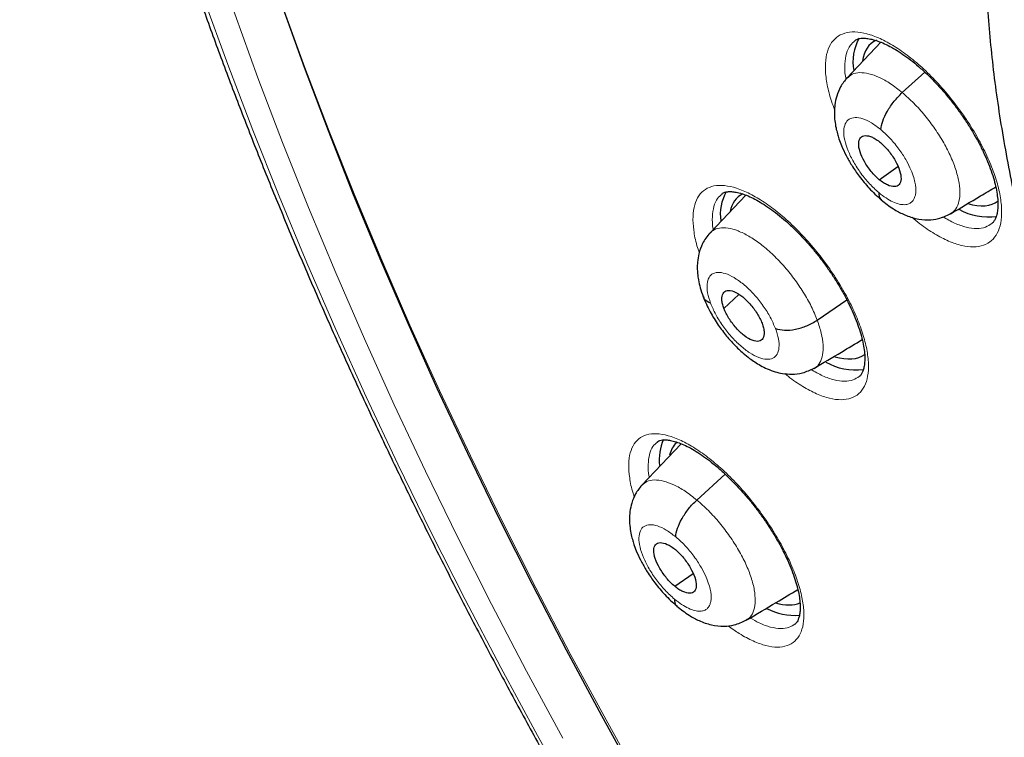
# Model space of a CAD drawing. Header units: millimetres. Extents: x 8 to 2230, y 12 to 2204.
# Tile 118 of 163: x 2021 to 2035, y 844 to 855. Entities that reach past the tile are written whole.
import ezdxf

# ---------------------------------------------------------------- set-up
doc = ezdxf.new("R2010")
doc.units = ezdxf.units.MM

msp = doc.modelspace()

# ---------------------------------------------------------------- linework, layer by layer
at = {"color": 7, "linetype": 'Continuous', "lineweight": 30}
for p, q in [((2033.515, 854.244), (2033.012, 853.714)), ((2033.832, 853.495), (2034.167, 853.798)), ((2033.49, 852.199), (2033.768, 852.393)), ((2031.504, 851.969), (2030.972, 851.407)), ((2034.548, 851.694), (2034.54, 851.687)), ((2031.179, 850.283), (2031.399, 850.492)), ((2032.568, 850.109), (2033.007, 850.41)), ((2030.541, 848.27), (2029.959, 847.656)), ((2030.775, 847.433), (2031.198, 847.817)), ((2030.446, 846.149), (2030.719, 846.339))]:
    msp.add_line(p, q, dxfattribs=at)
at = {"color": 252, "linetype": 'Continuous', "lineweight": 0, "flags": 128}
for points in [[(2021.421, 862.297), (2021.597, 861.409), (2021.795, 860.509), (2022.015, 859.597), (2022.258, 858.674), (2022.522, 857.74), (2022.808, 856.796), (2023.116, 855.843), (2023.445, 854.882), (2023.796, 853.912), (2024.167, 852.936), (2024.559, 851.953), (2024.971, 850.963), (2025.404, 849.969), (2025.856, 848.97), (2026.328, 847.967), (2026.819, 846.961), (2027.328, 845.952), (2027.857, 844.942), (2028.403, 843.93), (2028.967, 842.918)], [(2022.634, 862.025), (2022.804, 861.161), (2022.997, 860.286), (2023.211, 859.399), (2023.447, 858.501), (2023.704, 857.593), (2023.983, 856.675), (2024.282, 855.748), (2024.602, 854.813), (2024.943, 853.87), (2025.304, 852.92), (2025.685, 851.964), (2026.086, 851.002), (2026.507, 850.035), (2026.947, 849.063), (2027.406, 848.088), (2027.883, 847.109), (2028.379, 846.128), (2028.893, 845.145), (2029.424, 844.162), (2029.973, 843.177)], [(2028.78, 843.891), (2028.242, 844.886), (2027.722, 845.881), (2027.22, 846.873), (2026.737, 847.863), (2026.273, 848.85), (2025.828, 849.833), (2025.402, 850.812), (2024.996, 851.785), (2024.611, 852.753), (2024.245, 853.714), (2023.9, 854.668), (2023.576, 855.614), (2023.274, 856.552), (2022.992, 857.481), (2022.732, 858.4), (2022.493, 859.308), (2022.276, 860.206), (2022.081, 861.092), (2021.909, 861.965)]]:
    msp.add_lwpolyline(points, dxfattribs=at)
at = {"color": 7, "linetype": 'Continuous', "lineweight": 30, "flags": 128}
msp.add_lwpolyline([(2029.904, 843.241), (2029.362, 844.22), (2028.836, 845.198), (2028.328, 846.175), (2027.838, 847.15), (2027.366, 848.123), (2026.913, 849.092), (2026.479, 850.058), (2026.064, 851.019), (2025.668, 851.975), (2025.292, 852.925), (2024.936, 853.868), (2024.601, 854.805), (2024.286, 855.733), (2023.992, 856.653), (2023.718, 857.565), (2023.466, 858.466), (2023.235, 859.357), (2023.026, 860.237), (2022.838, 861.106), (2022.672, 861.963)], dxfattribs=at)
at = {"color": 7, "linetype": 'Continuous', "lineweight": 30}
for centre, radius, start, end in [((2033.772, 853.96), 0.673, 149.2614, 191.7705), ((2031.787, 851.689), 0.662, 150.2481, 189.0144), ((2035.11, 852.521), 0.877, 240.3521, 278.2524), ((2033.147, 850.302), 0.935, 240.9347, 276.5405), ((2030.927, 848.037), 0.711, 155.3044, 187.3738), ((2032.245, 846.656), 0.94, 242.6987, 273.5696)]:
    msp.add_arc(centre, radius, start, end, dxfattribs=at)
for centre, major_axis, ratio, start_param, end_param in [((2034.318, 853.057), (-0.945, 1.171), 0.456652, 6.152867, 6.689984), ((2032.342, 850.778), (-0.944, 1.17), 0.457443, 6.179723, 6.63967), ((2034.318, 853.057), (-0.945, 1.171), 0.456652, 2.556152, 3.133872), ((2032.342, 850.778), (-0.944, 1.17), 0.457443, 2.551344, 3.118958), ((2031.443, 847.126), (-0.95, 1.177), 0.458707, 0.040291, 0.327942), ((2031.443, 847.126), (-0.95, 1.177), 0.458707, 2.566865, 3.008416)]:
    msp.add_ellipse(centre, major_axis=major_axis, ratio=ratio, start_param=start_param, end_param=end_param, dxfattribs=at)
for points, knots in [([(2024.768, 879.81), (2024.751, 879.795), (2024.625, 879.685), (2024.404, 879.465), (2024.103, 879.151), (2023.816, 878.821), (2023.54, 878.479), (2023.276, 878.122), (2023.025, 877.752), (2022.786, 877.369), (2022.559, 876.972), (2022.345, 876.562), (2022.144, 876.139), (2021.955, 875.703), (2021.78, 875.254), (2021.617, 874.793), (2021.467, 874.32), (2021.33, 873.834), (2021.207, 873.336), (2021.097, 872.827), (2021, 872.306), (2020.917, 871.774), (2020.847, 871.232), (2020.79, 870.678), (2020.747, 870.113), (2020.717, 869.539), (2020.701, 868.954), (2020.698, 868.36), (2020.708, 867.756), (2020.732, 867.143), (2020.77, 866.52), (2020.82, 865.889), (2020.884, 865.249), (2020.962, 864.602), (2021.052, 863.946), (2021.156, 863.282), (2021.273, 862.61), (2021.403, 861.932), (2021.546, 861.246), (2021.702, 860.554), (2021.87, 859.855), (2022.052, 859.15), (2022.246, 858.439), (2022.453, 857.722), (2022.673, 857), (2022.905, 856.273), (2023.149, 855.541), (2023.405, 854.805), (2023.674, 854.064), (2023.955, 853.319), (2024.247, 852.57), (2024.552, 851.818), (2024.868, 851.063), (2025.196, 850.305), (2025.535, 849.544), (2025.885, 848.781), (2026.247, 848.017), (2026.619, 847.25), (2027.003, 846.482), (2027.397, 845.713), (2027.802, 844.943), (2028.217, 844.173), (2028.642, 843.402), (2029.077, 842.631), (2029.523, 841.861), (2029.978, 841.092), (2030.442, 840.323), (2030.916, 839.556), (2031.4, 838.79), (2031.892, 838.026), (2032.393, 837.264), (2032.902, 836.505), (2033.42, 835.748), (2033.946, 834.995), (2034.481, 834.244), (2035.023, 833.498), (2035.572, 832.755), (2036.129, 832.016), (2036.693, 831.282), (2037.264, 830.553), (2037.842, 829.829), (2038.426, 829.11), (2039.017, 828.396), (2039.613, 827.688), (2040.216, 826.987), (2040.824, 826.292), (2041.437, 825.604), (2042.055, 824.922), (2042.679, 824.248), (2043.307, 823.581), (2043.939, 822.922), (2044.575, 822.271), (2045.216, 821.629), (2045.86, 820.994), (2046.507, 820.369), (2047.157, 819.753), (2047.771, 819.181), (2048.169, 818.82), (2048.348, 818.658)], [0, 0, 0, 0, 0.001643, 0.011986, 0.022334, 0.032687, 0.04305, 0.053422, 0.063807, 0.074206, 0.084618, 0.095046, 0.105489, 0.115947, 0.126419, 0.136905, 0.147404, 0.157915, 0.168438, 0.17897, 0.18951, 0.200059, 0.210613, 0.221173, 0.231738, 0.242306, 0.252878, 0.263451, 0.274026, 0.284602, 0.295178, 0.305755, 0.316331, 0.326907, 0.337481, 0.348055, 0.358628, 0.3692, 0.37977, 0.390339, 0.400907, 0.411473, 0.422038, 0.432601, 0.443163, 0.453724, 0.464283, 0.474841, 0.485397, 0.495953, 0.506507, 0.51706, 0.527611, 0.538162, 0.548711, 0.55926, 0.569808, 0.580354, 0.5909, 0.601445, 0.611989, 0.622533, 0.633076, 0.643618, 0.654159, 0.6647, 0.675241, 0.685781, 0.69632, 0.706859, 0.717398, 0.727936, 0.738474, 0.749012, 0.75955, 0.770087, 0.780624, 0.791161, 0.801698, 0.812235, 0.822772, 0.833308, 0.843845, 0.854382, 0.864919, 0.875456, 0.885993, 0.896531, 0.907068, 0.917606, 0.928145, 0.938683, 0.949222, 0.959761, 0.970301, 0.980841, 0.991382, 1, 1, 1, 1]), ([(2037.703, 862.599), (2037.653, 862.558), (2037.517, 862.445), (2037.306, 862.245), (2037.071, 862.001), (2036.848, 861.742), (2036.637, 861.469), (2036.439, 861.184), (2036.253, 860.884), (2036.08, 860.572), (2035.92, 860.246), (2035.773, 859.908), (2035.639, 859.556), (2035.519, 859.192), (2035.412, 858.815), (2035.319, 858.426), (2035.24, 858.025), (2035.176, 857.613), (2035.125, 857.189), (2035.089, 856.756), (2035.067, 856.312), (2035.059, 855.858), (2035.066, 855.396), (2035.087, 854.925), (2035.122, 854.445), (2035.171, 853.957), (2035.233, 853.462), (2035.31, 852.96), (2035.4, 852.452), (2035.503, 851.937), (2035.62, 851.415), (2035.75, 850.889), (2035.893, 850.357), (2036.049, 849.82), (2036.218, 849.279), (2036.399, 848.733), (2036.592, 848.184), (2036.798, 847.631), (2037.016, 847.075), (2037.245, 846.516), (2037.486, 845.954), (2037.739, 845.391), (2038.003, 844.826), (2038.278, 844.26), (2038.563, 843.693), (2038.86, 843.125), (2039.166, 842.557), (2039.483, 841.99), (2039.81, 841.423), (2040.147, 840.857), (2040.493, 840.292), (2040.848, 839.729), (2041.213, 839.169), (2041.586, 838.61), (2041.967, 838.055), (2042.356, 837.503), (2042.754, 836.955), (2043.159, 836.411), (2043.571, 835.871), (2043.991, 835.336), (2044.417, 834.806), (2044.85, 834.282), (2045.288, 833.763), (2045.733, 833.251), (2046.183, 832.746), (2046.638, 832.248), (2047.099, 831.757), (2047.563, 831.273), (2048.032, 830.798), (2048.505, 830.331), (2048.982, 829.873), (2049.462, 829.424), (2049.945, 828.985), (2050.275, 828.69), (2050.444, 828.544), (2050.451, 828.539)], [0, 0, 0, 0, 0.007463, 0.020506, 0.03356, 0.046643, 0.05977, 0.072957, 0.086215, 0.099556, 0.112985, 0.126509, 0.140128, 0.153841, 0.167644, 0.181532, 0.195495, 0.209524, 0.223611, 0.237745, 0.251917, 0.266118, 0.28034, 0.294576, 0.30882, 0.323068, 0.337314, 0.351556, 0.365791, 0.380017, 0.394234, 0.408441, 0.422636, 0.436821, 0.450994, 0.465157, 0.479309, 0.49345, 0.507582, 0.521704, 0.535816, 0.549921, 0.564017, 0.578106, 0.592188, 0.606263, 0.620332, 0.634395, 0.648454, 0.662507, 0.676557, 0.690603, 0.704645, 0.718684, 0.732721, 0.746755, 0.760788, 0.774819, 0.78885, 0.802879, 0.816909, 0.830938, 0.844968, 0.858999, 0.873031, 0.887064, 0.901099, 0.915136, 0.929176, 0.94322, 0.957266, 0.971317, 0.985371, 0.999431, 1, 1, 1, 1]), ([(2033.125, 854.266), (2033.13, 854.27), (2033.144, 854.282), (2033.172, 854.293), (2033.22, 854.304), (2033.282, 854.305), (2033.359, 854.294), (2033.446, 854.271), (2033.543, 854.235), (2033.647, 854.185), (2033.757, 854.122), (2033.871, 854.045), (2033.988, 853.957), (2034.107, 853.856), (2034.227, 853.744), (2034.347, 853.621), (2034.465, 853.49), (2034.578, 853.352), (2034.686, 853.208), (2034.786, 853.062), (2034.878, 852.914), (2034.962, 852.766), (2035.038, 852.617), (2035.103, 852.471), (2035.157, 852.33), (2035.2, 852.195), (2035.23, 852.07), (2035.249, 851.957), (2035.257, 851.856), (2035.255, 851.768), (2035.244, 851.693), (2035.226, 851.632), (2035.203, 851.587), (2035.183, 851.56), (2035.169, 851.55), (2035.165, 851.547)], [0, 0, 0, 0, 0.016829, 0.050176, 0.080305, 0.112515, 0.143336, 0.173922, 0.204574, 0.235391, 0.26632, 0.297196, 0.327806, 0.358912, 0.39046, 0.422333, 0.454394, 0.486478, 0.518433, 0.550127, 0.58154, 0.613151, 0.644959, 0.676825, 0.708552, 0.739982, 0.770977, 0.801388, 0.831255, 0.861314, 0.891486, 0.921859, 0.952791, 0.985268, 1, 1, 1, 1]), ([(2033.01, 853.712), (2032.976, 853.67), (2032.91, 853.589), (2032.855, 853.45), (2032.828, 853.321), (2032.82, 853.196), (2032.827, 853.081), (2032.844, 852.975), (2032.866, 852.886), (2032.893, 852.798), (2032.933, 852.691), (2032.995, 852.559), (2033.083, 852.405), (2033.197, 852.239), (2033.316, 852.096), (2033.427, 851.981), (2033.488, 851.929), (2033.519, 851.902)], [0, 0, 0, 0, 0.085961, 0.162289, 0.228947, 0.286174, 0.348915, 0.400958, 0.444517, 0.481403, 0.534931, 0.613668, 0.689173, 0.778711, 0.88214, 0.939207, 1, 1, 1, 1]), ([(2033.514, 852.944), (2033.52, 852.985), (2033.533, 853.066), (2033.607, 853.218), (2033.708, 853.37), (2033.791, 853.453), (2033.832, 853.495)], [0, 0, 0, 0, 0.250634, 0.500388, 0.749972, 1, 1, 1, 1]), ([(2033.49, 852.199), (2033.47, 852.218), (2033.428, 852.254), (2033.35, 852.343), (2033.265, 852.467), (2033.197, 852.617), (2033.176, 852.745), (2033.204, 852.833), (2033.278, 852.864), (2033.367, 852.843), (2033.446, 852.8), (2033.487, 852.767), (2033.508, 852.751)], [0, 0, 0, 0, 0.062836, 0.1255413, 0.2508366, 0.3755233, 0.4999906, 0.6244669, 0.7491614, 0.8744567, 0.9371623, 1, 1, 1, 1]), ([(2033.508, 852.751), (2033.529, 852.733), (2033.57, 852.696), (2033.648, 852.608), (2033.733, 852.484), (2033.801, 852.333), (2033.822, 852.206), (2033.794, 852.118), (2033.72, 852.087), (2033.631, 852.108), (2033.552, 852.151), (2033.511, 852.183), (2033.49, 852.199)], [0, 0, 0, 0, 0.0628359, 0.1255412, 0.2508367, 0.375523, 0.4999901, 0.6244667, 0.7491612, 0.8744562, 0.937162, 1, 1, 1, 1]), ([(2034.551, 851.691), (2034.7, 851.78), (2034.927, 851.915), (2035.148, 852.047), (2035.224, 852.092)], [0, 0, 0, 0, 0.660063, 1, 1, 1, 1]), ([(2031.149, 851.987), (2031.152, 851.99), (2031.164, 852.001), (2031.189, 852.011), (2031.233, 852.021), (2031.29, 852.023), (2031.36, 852.014), (2031.444, 851.993), (2031.537, 851.959), (2031.639, 851.911), (2031.747, 851.849), (2031.86, 851.775), (2031.976, 851.688), (2032.094, 851.589), (2032.214, 851.478), (2032.334, 851.357), (2032.452, 851.227), (2032.567, 851.09), (2032.676, 850.948), (2032.778, 850.802), (2032.872, 850.655), (2032.958, 850.507), (2033.036, 850.358), (2033.104, 850.212), (2033.161, 850.07), (2033.207, 849.935), (2033.241, 849.808), (2033.264, 849.694), (2033.275, 849.591), (2033.275, 849.501), (2033.267, 849.424), (2033.252, 849.362), (2033.231, 849.316), (2033.211, 849.286), (2033.197, 849.275), (2033.191, 849.27)], [0, 0, 0, 0, 0.014895, 0.048412, 0.078405, 0.107279, 0.137948, 0.168375, 0.19888, 0.22959, 0.260455, 0.291338, 0.321961, 0.352961, 0.384423, 0.416232, 0.448253, 0.48033, 0.512297, 0.544037, 0.575438, 0.606977, 0.638735, 0.670589, 0.702334, 0.733808, 0.764865, 0.795368, 0.825196, 0.855168, 0.885221, 0.915397, 0.945967, 0.97774, 1, 1, 1, 1]), ([(2033.484, 852.007), (2033.485, 851.971), (2033.487, 851.924), (2033.516, 851.908), (2033.523, 851.904)], [0, 0, 0, 0, 0.759322, 1, 1, 1, 1]), ([(2033.519, 851.899), (2033.579, 851.852), (2033.687, 851.766), (2033.861, 851.676), (2034.022, 851.618), (2034.208, 851.595), (2034.387, 851.615), (2034.49, 851.665), (2034.547, 851.693)], [0, 0, 0, 0, 0.1868, 0.337674, 0.518317, 0.68556, 0.823708, 1, 1, 1, 1]), ([(2030.973, 851.408), (2030.951, 851.383), (2030.908, 851.333), (2030.849, 851.23), (2030.805, 851.11), (2030.784, 850.983), (2030.781, 850.885), (2030.786, 850.798), (2030.799, 850.702), (2030.825, 850.587), (2030.855, 850.503), (2030.871, 850.458)], [0, 0, 0, 0, 0.105205, 0.200901, 0.363094, 0.48736, 0.575714, 0.655381, 0.75323, 0.868366, 1, 1, 1, 1]), ([(2030.869, 850.462), (2030.884, 850.424), (2030.914, 850.349), (2030.987, 850.205), (2031.086, 850.043), (2031.211, 849.878), (2031.336, 849.737), (2031.452, 849.627), (2031.552, 849.546), (2031.639, 849.484), (2031.727, 849.431), (2031.829, 849.381), (2031.936, 849.341), (2032.058, 849.312), (2032.197, 849.301), (2032.36, 849.319), (2032.465, 849.369), (2032.521, 849.396)], [0, 0, 0, 0, 0.058595, 0.113549, 0.213155, 0.299678, 0.37331, 0.451809, 0.508093, 0.549451, 0.595676, 0.648417, 0.708536, 0.763352, 0.829809, 0.908675, 1, 1, 1, 1]), ([(2030.98, 850.36), (2030.944, 850.378), (2030.892, 850.403), (2030.881, 850.447), (2030.878, 850.461)], [0, 0, 0, 0, 0.696442, 1, 1, 1, 1]), ([(2031.179, 850.283), (2031.171, 850.306), (2031.155, 850.353), (2031.144, 850.434), (2031.16, 850.514), (2031.222, 850.56), (2031.323, 850.544), (2031.444, 850.474), (2031.569, 850.355), (2031.659, 850.234), (2031.717, 850.134), (2031.737, 850.086), (2031.747, 850.062)], [0, 0, 0, 0, 0.062835, 0.125528, 0.250809, 0.375517, 0.5, 0.624484, 0.749192, 0.874472, 0.937165, 1, 1, 1, 1]), ([(2031.747, 850.062), (2031.755, 850.038), (2031.771, 849.991), (2031.782, 849.91), (2031.766, 849.83), (2031.704, 849.784), (2031.603, 849.8), (2031.482, 849.871), (2031.357, 849.989), (2031.267, 850.11), (2031.209, 850.21), (2031.189, 850.258), (2031.179, 850.283)], [0, 0, 0, 0, 0.062835, 0.125528, 0.250808, 0.375516, 0.499999, 0.624482, 0.749191, 0.874472, 0.937165, 1, 1, 1, 1]), ([(2031.946, 849.984), (2031.989, 849.973), (2032.074, 849.951), (2032.242, 849.968), (2032.418, 850.02), (2032.517, 850.079), (2032.568, 850.109)], [0, 0, 0, 0, 0.2517148, 0.5009172, 0.7492892, 1, 1, 1, 1]), ([(2032.521, 849.392), (2032.656, 849.472), (2032.89, 849.612), (2033.133, 849.758), (2033.237, 849.82)], [0, 0, 0, 0, 0.574468, 1, 1, 1, 1]), ([(2030.186, 848.296), (2030.189, 848.299), (2030.199, 848.309), (2030.221, 848.318), (2030.261, 848.327), (2030.315, 848.329), (2030.383, 848.32), (2030.465, 848.3), (2030.557, 848.266), (2030.657, 848.219), (2030.764, 848.158), (2030.876, 848.084), (2030.991, 847.998), (2031.109, 847.9), (2031.229, 847.79), (2031.349, 847.67), (2031.467, 847.541), (2031.583, 847.405), (2031.693, 847.263), (2031.796, 847.118), (2031.892, 846.971), (2031.98, 846.824), (2032.059, 846.676), (2032.129, 846.53), (2032.189, 846.388), (2032.237, 846.253), (2032.274, 846.127), (2032.299, 846.012), (2032.312, 845.909), (2032.315, 845.819), (2032.309, 845.742), (2032.295, 845.68), (2032.277, 845.634), (2032.257, 845.603), (2032.244, 845.592), (2032.238, 845.587)], [0, 0, 0, 0, 0.013235, 0.046763, 0.076553, 0.105229, 0.135679, 0.165926, 0.196285, 0.226895, 0.257698, 0.288562, 0.31918, 0.350113, 0.381518, 0.413281, 0.445265, 0.477318, 0.50927, 0.541009, 0.57238, 0.60386, 0.635572, 0.667395, 0.699131, 0.73061, 0.761679, 0.792202, 0.821979, 0.851875, 0.881824, 0.911843, 0.942155, 0.973487, 1, 1, 1, 1]), ([(2029.957, 847.654), (2029.923, 847.612), (2029.859, 847.533), (2029.805, 847.395), (2029.778, 847.267), (2029.771, 847.142), (2029.779, 847.027), (2029.797, 846.92), (2029.82, 846.831), (2029.848, 846.743), (2029.889, 846.638), (2029.952, 846.507), (2030.042, 846.354), (2030.156, 846.19), (2030.275, 846.048), (2030.387, 845.935), (2030.447, 845.883), (2030.478, 845.856)], [0, 0, 0, 0, 0.085017, 0.160804, 0.227332, 0.284822, 0.348461, 0.401282, 0.445193, 0.482114, 0.535679, 0.61436, 0.689763, 0.779149, 0.882381, 0.939333, 1, 1, 1, 1]), ([(2030.461, 846.885), (2030.466, 846.926), (2030.478, 847.006), (2030.551, 847.157), (2030.651, 847.309), (2030.733, 847.392), (2030.775, 847.433)], [0, 0, 0, 0, 0.251098, 0.500625, 0.749843, 1, 1, 1, 1]), ([(2030.446, 846.149), (2030.426, 846.167), (2030.384, 846.204), (2030.306, 846.292), (2030.22, 846.415), (2030.15, 846.564), (2030.128, 846.691), (2030.154, 846.778), (2030.228, 846.808), (2030.316, 846.786), (2030.395, 846.743), (2030.436, 846.711), (2030.457, 846.695)], [0, 0, 0, 0, 0.062835, 0.1255375, 0.2508299, 0.3755168, 0.4999828, 0.6244654, 0.7491667, 0.8744588, 0.9371621, 1, 1, 1, 1]), ([(2030.457, 846.695), (2030.478, 846.677), (2030.519, 846.64), (2030.597, 846.552), (2030.683, 846.429), (2030.753, 846.279), (2030.775, 846.153), (2030.749, 846.066), (2030.676, 846.036), (2030.588, 846.058), (2030.509, 846.1), (2030.467, 846.133), (2030.446, 846.149)], [0, 0, 0, 0, 0.062834, 0.125537, 0.25083, 0.375516, 0.499981, 0.624464, 0.749166, 0.874458, 0.937161, 1, 1, 1, 1]), ([(2031.511, 845.643), (2031.661, 845.732), (2031.919, 845.887), (2032.172, 846.038), (2032.278, 846.101)], [0, 0, 0, 0, 0.579887, 1, 1, 1, 1]), ([(2030.443, 845.958), (2030.445, 845.923), (2030.447, 845.877), (2030.476, 845.862), (2030.482, 845.858)], [0, 0, 0, 0, 0.773149, 1, 1, 1, 1]), ([(2030.479, 845.853), (2030.538, 845.806), (2030.647, 845.721), (2030.821, 845.629), (2030.983, 845.571), (2031.171, 845.549), (2031.349, 845.569), (2031.451, 845.618), (2031.507, 845.646)], [0, 0, 0, 0, 0.186321, 0.337401, 0.520692, 0.68927, 0.826285, 1, 1, 1, 1])]:
    msp.add_open_spline(points, degree=3, knots=knots, dxfattribs=at)
at = {"color": 252, "linetype": 'Continuous', "lineweight": 0}
for points, knots in [([(2032.825, 853.239), (2032.795, 853.324), (2032.736, 853.494), (2032.692, 853.727), (2032.683, 853.934), (2032.712, 854.108), (2032.776, 854.246), (2032.876, 854.342), (2033.007, 854.395), (2033.167, 854.402), (2033.35, 854.364), (2033.552, 854.281), (2033.767, 854.156), (2033.988, 853.993), (2034.21, 853.795), (2034.426, 853.569), (2034.604, 853.353), (2034.746, 853.158), (2034.878, 852.958), (2035.014, 852.722), (2035.141, 852.453), (2035.235, 852.195), (2035.295, 851.954), (2035.318, 851.737), (2035.304, 851.549), (2035.252, 851.398), (2035.165, 851.285), (2035.045, 851.216), (2034.896, 851.191), (2034.721, 851.213), (2034.525, 851.278), (2034.315, 851.389), (2034.129, 851.511), (2034.016, 851.608), (2033.977, 851.641)], [0, 0, 0, 0, 0.032448, 0.064896, 0.097344, 0.129791, 0.162238, 0.194703, 0.227169, 0.259664, 0.292159, 0.324683, 0.357207, 0.389745, 0.422283, 0.454815, 0.487347, 0.507693, 0.528038, 0.560493, 0.592947, 0.625403, 0.657858, 0.690304, 0.722749, 0.7552, 0.78765, 0.820125, 0.852599, 0.885104, 0.917609, 0.950139, 0.982669, 1, 1, 1, 1]), ([(2033.127, 854.264), (2033.104, 854.244), (2033.049, 854.198), (2032.998, 854.082), (2032.974, 853.926), (2032.974, 853.792), (2032.992, 853.707), (2032.995, 853.692)], [0, 0, 0, 0, 0.191875, 0.442657, 0.693438, 0.944215, 1, 1, 1, 1]), ([(2033.014, 853.711), (2033.037, 853.732), (2033.086, 853.777), (2033.197, 853.798), (2033.334, 853.782), (2033.49, 853.725), (2033.658, 853.633), (2033.774, 853.541), (2033.832, 853.495)], [0, 0, 0, 0, 0.143825, 0.31499, 0.486176, 0.657423, 0.828599, 1, 1, 1, 1]), ([(2033.832, 853.495), (2033.89, 853.444), (2034.006, 853.342), (2034.171, 853.156), (2034.322, 852.956), (2034.454, 852.746), (2034.561, 852.536), (2034.638, 852.333), (2034.683, 852.146), (2034.695, 851.98), (2034.673, 851.844), (2034.625, 851.743), (2034.572, 851.709), (2034.548, 851.694)], [0, 0, 0, 0, 0.093032, 0.185944, 0.278894, 0.371809, 0.464713, 0.557537, 0.650311, 0.743209, 0.83611, 0.928887, 1, 1, 1, 1]), ([(2033.484, 852.007), (2033.437, 852.049), (2033.344, 852.134), (2033.215, 852.292), (2033.105, 852.461), (2033.022, 852.631), (2032.971, 852.791), (2032.957, 852.929), (2032.979, 853.036), (2033.037, 853.105), (2033.127, 853.131), (2033.241, 853.112), (2033.374, 853.052), (2033.467, 852.98), (2033.514, 852.944)], [0, 0, 0, 0, 0.083335, 0.166665, 0.249997, 0.333327, 0.416665, 0.499999, 0.583336, 0.666671, 0.750001, 0.833334, 0.916665, 1, 1, 1, 1]), ([(2033.514, 852.944), (2033.541, 852.92), (2033.594, 852.875), (2033.692, 852.772), (2033.797, 852.64), (2033.895, 852.486), (2033.962, 852.349), (2034.004, 852.235), (2034.024, 852.157), (2034.031, 852.107), (2034.034, 852.076), (2034.035, 852.05), (2034.035, 852.03), (2034.034, 852.008), (2034.03, 851.976), (2034.019, 851.936), (2033.999, 851.896), (2033.976, 851.869), (2033.952, 851.851), (2033.928, 851.839), (2033.9, 851.83), (2033.855, 851.825), (2033.787, 851.833), (2033.693, 851.866), (2033.591, 851.922), (2033.52, 851.979), (2033.484, 852.007)], [0, 0, 0, 0, 0.048265, 0.094129, 0.178968, 0.254908, 0.321884, 0.379915, 0.428926, 0.450072, 0.468982, 0.48566, 0.500102, 0.507911, 0.532218, 0.571645, 0.606317, 0.647628, 0.67076, 0.695528, 0.721937, 0.750007, 0.811515, 0.87367, 0.936433, 1, 1, 1, 1]), ([(2030.812, 851.113), (2030.8, 851.148), (2030.759, 851.267), (2030.725, 851.451), (2030.712, 851.657), (2030.738, 851.83), (2030.8, 851.966), (2030.897, 852.061), (2031.025, 852.113), (2031.183, 852.118), (2031.364, 852.079), (2031.564, 851.995), (2031.777, 851.87), (2031.997, 851.706), (2032.218, 851.508), (2032.433, 851.282), (2032.612, 851.065), (2032.754, 850.871), (2032.886, 850.672), (2033.023, 850.435), (2033.152, 850.168), (2033.248, 849.911), (2033.31, 849.671), (2033.335, 849.456), (2033.324, 849.27), (2033.275, 849.12), (2033.192, 849.008), (2033.074, 848.941), (2032.927, 848.917), (2032.755, 848.94), (2032.561, 849.006), (2032.352, 849.119), (2032.191, 849.224), (2032.101, 849.3), (2032.085, 849.314)], [0, 0, 0, 0, 0.0139, 0.047296, 0.080693, 0.114102, 0.147511, 0.180956, 0.2144, 0.247889, 0.281378, 0.3149, 0.348421, 0.381951, 0.41548, 0.448987, 0.482495, 0.503442, 0.524389, 0.557791, 0.591193, 0.624595, 0.657998, 0.691395, 0.724793, 0.758211, 0.791629, 0.825087, 0.858546, 0.892047, 0.925548, 0.959075, 0.992602, 1, 1, 1, 1]), ([(2031.151, 851.985), (2031.127, 851.965), (2031.073, 851.92), (2031.025, 851.805), (2031.004, 851.65), (2031.004, 851.531), (2031.019, 851.46), (2031.02, 851.458)], [0, 0, 0, 0, 0.204348, 0.467119, 0.729887, 0.992538, 1, 1, 1, 1]), ([(2034.434, 851.647), (2034.494, 851.613), (2034.617, 851.544), (2034.788, 851.487), (2034.943, 851.467), (2035.072, 851.485), (2035.135, 851.528), (2035.165, 851.548)], [0, 0, 0, 0, 0.197667, 0.405022, 0.612376, 0.81914, 1, 1, 1, 1]), ([(2030.976, 851.402), (2030.986, 851.416), (2031.02, 851.457), (2031.109, 851.485), (2031.237, 851.485), (2031.386, 851.443), (2031.549, 851.363), (2031.721, 851.248), (2031.895, 851.1), (2032.065, 850.925), (2032.223, 850.73), (2032.363, 850.524), (2032.484, 850.313), (2032.54, 850.177), (2032.568, 850.109)], [0, 0, 0, 0, 0.040411, 0.127592, 0.214727, 0.301977, 0.389227, 0.476363, 0.563544, 0.650799, 0.738065, 0.825362, 0.91262, 1, 1, 1, 1]), ([(2030.98, 850.36), (2030.963, 850.413), (2030.929, 850.518), (2030.923, 850.649), (2030.951, 850.749), (2031.015, 850.809), (2031.109, 850.826), (2031.228, 850.798), (2031.362, 850.727), (2031.503, 850.619), (2031.642, 850.48), (2031.768, 850.321), (2031.875, 850.15), (2031.922, 850.04), (2031.946, 849.984)], [0, 0, 0, 0, 0.0833355, 0.1666707, 0.2500054, 0.3333387, 0.4166704, 0.5000024, 0.583331, 0.6666643, 0.7499978, 0.8333314, 0.9166646, 1, 1, 1, 1]), ([(2031.946, 849.984), (2031.963, 849.932), (2031.997, 849.826), (2032.003, 849.695), (2031.975, 849.595), (2031.911, 849.536), (2031.817, 849.519), (2031.699, 849.547), (2031.564, 849.617), (2031.423, 849.725), (2031.284, 849.864), (2031.158, 850.024), (2031.051, 850.194), (2031.004, 850.305), (2030.98, 850.36)], [0, 0, 0, 0, 0.083336, 0.16667, 0.250005, 0.333339, 0.416673, 0.500003, 0.583336, 0.666668, 0.750003, 0.833337, 0.916667, 1, 1, 1, 1]), ([(2032.568, 850.109), (2032.59, 850.043), (2032.635, 849.912), (2032.659, 849.738), (2032.653, 849.589), (2032.61, 849.475), (2032.563, 849.41), (2032.524, 849.395), (2032.519, 849.394)], [0, 0, 0, 0, 0.19489, 0.38951, 0.584215, 0.778852, 0.973463, 1, 1, 1, 1]), ([(2032.472, 849.376), (2032.531, 849.342), (2032.653, 849.273), (2032.822, 849.215), (2032.975, 849.194), (2033.101, 849.211), (2033.162, 849.252), (2033.191, 849.272)], [0, 0, 0, 0, 0.197748, 0.40542, 0.613093, 0.820489, 1, 1, 1, 1]), ([(2029.845, 847.481), (2029.839, 847.499), (2029.803, 847.599), (2029.772, 847.765), (2029.755, 847.97), (2029.779, 848.14), (2029.838, 848.275), (2029.932, 848.368), (2030.058, 848.418), (2030.213, 848.423), (2030.392, 848.383), (2030.591, 848.298), (2030.803, 848.172), (2031.022, 848.007), (2031.243, 847.809), (2031.459, 847.583), (2031.638, 847.367), (2031.78, 847.173), (2031.913, 846.974), (2032.052, 846.74), (2032.182, 846.474), (2032.281, 846.219), (2032.346, 845.98), (2032.373, 845.767), (2032.365, 845.582), (2032.319, 845.434), (2032.238, 845.325), (2032.123, 845.259), (2031.979, 845.236), (2031.808, 845.26), (2031.617, 845.329), (2031.425, 845.429), (2031.296, 845.522), (2031.239, 845.562)], [0, 0, 0, 0, 0.007115, 0.041234, 0.075352, 0.109504, 0.143656, 0.177864, 0.212073, 0.246337, 0.280601, 0.314896, 0.34919, 0.383476, 0.417762, 0.452004, 0.486246, 0.507631, 0.529016, 0.563135, 0.597253, 0.631372, 0.665491, 0.699616, 0.733741, 0.767909, 0.802077, 0.836305, 0.870532, 0.904809, 0.939086, 0.973383, 1, 1, 1, 1]), ([(2030.188, 848.295), (2030.165, 848.275), (2030.112, 848.23), (2030.066, 848.117), (2030.049, 847.964), (2030.051, 847.845), (2030.067, 847.773), (2030.068, 847.77)], [0, 0, 0, 0, 0.205362, 0.466454, 0.727543, 0.988345, 1, 1, 1, 1]), ([(2029.961, 847.653), (2029.983, 847.673), (2030.031, 847.717), (2030.14, 847.737), (2030.277, 847.721), (2030.432, 847.663), (2030.6, 847.571), (2030.716, 847.479), (2030.775, 847.433)], [0, 0, 0, 0, 0.143144, 0.314446, 0.485768, 0.657151, 0.82846, 1, 1, 1, 1]), ([(2030.775, 847.433), (2030.833, 847.382), (2030.948, 847.281), (2031.115, 847.095), (2031.267, 846.896), (2031.401, 846.688), (2031.509, 846.479), (2031.589, 846.278), (2031.636, 846.092), (2031.649, 845.928), (2031.629, 845.793), (2031.584, 845.695), (2031.531, 845.661), (2031.509, 845.647)], [0, 0, 0, 0, 0.0930784, 0.1860362, 0.2790329, 0.3719943, 0.4649447, 0.5578143, 0.6506321, 0.7435753, 0.8365226, 0.9293483, 1, 1, 1, 1]), ([(2030.443, 845.958), (2030.396, 846.001), (2030.302, 846.085), (2030.172, 846.242), (2030.061, 846.41), (2029.976, 846.579), (2029.924, 846.737), (2029.908, 846.874), (2029.929, 846.98), (2029.986, 847.048), (2030.074, 847.073), (2030.188, 847.054), (2030.32, 846.993), (2030.414, 846.921), (2030.461, 846.885)], [0, 0, 0, 0, 0.083337, 0.16667, 0.250005, 0.333339, 0.416673, 0.500005, 0.583339, 0.666674, 0.750004, 0.833336, 0.916667, 1, 1, 1, 1]), ([(2030.461, 846.885), (2030.488, 846.862), (2030.541, 846.816), (2030.639, 846.713), (2030.746, 846.582), (2030.845, 846.428), (2030.914, 846.292), (2030.956, 846.179), (2030.976, 846.102), (2030.985, 846.052), (2030.988, 846.022), (2030.989, 845.997), (2030.989, 845.978), (2030.988, 845.956), (2030.985, 845.924), (2030.974, 845.884), (2030.955, 845.846), (2030.933, 845.819), (2030.909, 845.801), (2030.885, 845.789), (2030.858, 845.781), (2030.813, 845.776), (2030.746, 845.784), (2030.652, 845.818), (2030.55, 845.874), (2030.479, 845.93), (2030.443, 845.958)], [0, 0, 0, 0, 0.048491, 0.09455, 0.179689, 0.255809, 0.322845, 0.380816, 0.429646, 0.450656, 0.4694, 0.485883, 0.500099, 0.507858, 0.532117, 0.571527, 0.606206, 0.647538, 0.670687, 0.695475, 0.721907, 0.750005, 0.81167, 0.873876, 0.936587, 1, 1, 1, 1]), ([(2031.569, 845.678), (2031.615, 845.652), (2031.722, 845.59), (2031.876, 845.537), (2032.027, 845.514), (2032.151, 845.529), (2032.21, 845.57), (2032.237, 845.589)], [0, 0, 0, 0, 0.159464, 0.377485, 0.595507, 0.813201, 1, 1, 1, 1])]:
    msp.add_open_spline(points, degree=3, knots=knots, dxfattribs=at)

doc.saveas('drawing.dxf')
